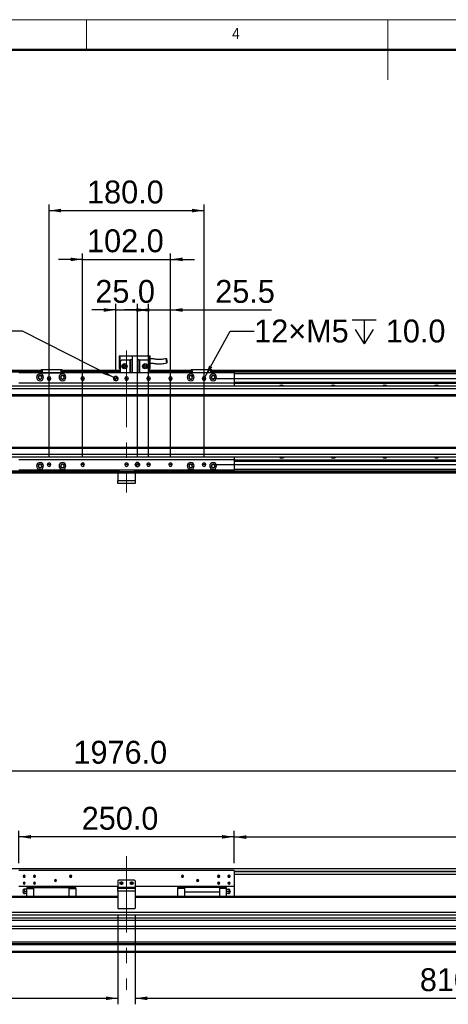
# Model space of a CAD drawing. Header units: millimetres. Extents: x 35 to 2905, y 35 to 2044.
# Tile 5 of 7: x 1042 to 1540, y 900 to 2044. Entities that reach past the tile are written whole.
import ezdxf

# ---------------------------------------------------------------- set-up
doc = ezdxf.new("R2010")
doc.units = ezdxf.units.MM
doc.header["$LTSCALE"] = 7
doc.linetypes.add('CENTERX2', pattern=[20.32, 12.7, -2.54, 2.54, -2.54])
doc.layers.add('DIMNS', color=7, linetype='Continuous')
doc.styles.add('SLDTEXTSTYLE1', font='Gothic.ttf', dxfattribs={"width": 0.913})
doc.styles.add('SLDTEXTSTYLE8', font='txt')
doc.dimstyles.new('SLDDIMSTYLE0', dxfattribs={"dimtxt": 26.6, "dimasz": 14, "dimexe": 0, "dimexo": 0.0625, "dimgap": 6.65, "dimtad": 2, "dimdec": 1, "dimrnd": 1e-09, "dimzin": 4, "dimdsep": 46, "dimtxsty": 'SLDTEXTSTYLE8', "dimsah": 1, "dimcen": 0.09, "dimadec": 0, "dimazin": 1, "dimtfac": 1, "dimtdec": 1, "dimtofl": 0, "dimtmove": 0, "dimatfit": 3, "dimfxl": 0, "dimfrac": 2, "dimtolj": 1, "dimtzin": 12, "dimarcsym": 0})
doc.dimstyles.new('SLDDIMSTYLE1', dxfattribs={"dimtxt": 26.6, "dimasz": 14, "dimexe": 0, "dimexo": 0.0625, "dimgap": 6.65, "dimtad": 2, "dimdec": 1, "dimrnd": 1e-09, "dimzin": 4, "dimdsep": 46, "dimtxsty": 'SLDTEXTSTYLE8', "dimsah": 1, "dimcen": 0.09, "dimadec": 0, "dimazin": 1, "dimtfac": 1, "dimtdec": 1, "dimtmove": 0, "dimatfit": 0, "dimfxl": 0, "dimfrac": 2, "dimtolj": 1, "dimtzin": 12, "dimarcsym": 0})
doc.dimstyles.new('SLDDIMSTYLE2', dxfattribs={"dimtxt": 26.6, "dimasz": 14, "dimexe": 0, "dimexo": 0.0625, "dimgap": 6.65, "dimtad": 2, "dimdec": 1, "dimrnd": 1e-09, "dimzin": 12, "dimdsep": 46, "dimtxsty": 'SLDTEXTSTYLE8', "dimsah": 1, "dimcen": 0.09, "dimadec": 0, "dimazin": 3, "dimtfac": 1, "dimtdec": 1, "dimtmove": 0, "dimatfit": 0, "dimfxl": 0, "dimfrac": 2, "dimtolj": 1, "dimtzin": 12, "dimarcsym": 0})
doc.dimstyles.new('SLDDIMSTYLE7', dxfattribs={"dimtxt": 26.6, "dimasz": 14, "dimexe": 0, "dimexo": 0.0625, "dimgap": 6.65, "dimtad": 0, "dimtih": 1, "dimtoh": 1, "dimdec": 1, "dimrnd": 1e-09, "dimzin": 4, "dimdsep": 46, "dimtxsty": 'SLDTEXTSTYLE8', "dimsah": 1, "dimcen": 0, "dimadec": 0, "dimazin": 1, "dimtfac": 1, "dimtdec": 1, "dimtofl": 0, "dimtmove": 0, "dimatfit": 3, "dimfxl": 0, "dimfrac": 2, "dimtolj": 1, "dimtzin": 12, "dimarcsym": 0})
doc.dimstyles.new('SLDDIMSTYLE8', dxfattribs={"dimtxt": 26.6, "dimasz": 14, "dimexe": 0, "dimexo": 0.0625, "dimgap": 6.65, "dimtad": 0, "dimtih": 1, "dimtoh": 1, "dimdec": 1, "dimrnd": 1e-09, "dimzin": 12, "dimdsep": 46, "dimtxsty": 'SLDTEXTSTYLE8', "dimsah": 1, "dimcen": 0, "dimadec": 0, "dimazin": 3, "dimtfac": 1, "dimtdec": 1, "dimtofl": 0, "dimtmove": 0, "dimatfit": 3, "dimfxl": 0, "dimfrac": 2, "dimtolj": 1, "dimtzin": 12, "dimarcsym": 0})

# ---------------------------------------------------------------- blocks, each defined once
blk = doc.blocks.new('_D')
at = {"layer": 'DIMNS'}
for p, q in [((178.6, 1036.6), (178.6, 1178.2)), ((178.6, 1171.2), (2154.6, 1171.2)), ((2154.6, 1036.6), (2154.6, 1178.2))]:
    blk.add_line(p, q, dxfattribs=at)
for points in [[(178.6, 1171.2), (192.6, 1169.1), (192.6, 1173.3)], [(2154.6, 1171.2), (2140.6, 1173.3), (2140.6, 1169.1)]]:
    blk.add_solid(points, dxfattribs=at)
at = {"layer": 'DIMNS', "insert": (1104.9, 1206.1), "char_height": 26.6, "attachment_point": 1, "style": 'SLDTEXTSTYLE8'}
blk.add_mtext('1976.0', dxfattribs=at)
blk = doc.blocks.new('_D_2')
at = {"layer": 'DIMNS'}
for p, q in [((1291.6, 1064.1), (1291.6, 1101.2)), ((2119.6, 1057.3), (2119.6, 1101.2)), ((2119.6, 1094.2), (1291.6, 1094.2))]:
    blk.add_line(p, q, dxfattribs=at)
for points in [[(1291.6, 1094.2), (1305.6, 1092.1), (1305.6, 1096.3)], [(2119.6, 1094.2), (2105.6, 1096.3), (2105.6, 1092.1)]]:
    blk.add_solid(points, dxfattribs=at)
at = {"layer": 'DIMNS', "char_height": 26.6, "attachment_point": 1, "style": 'SLDTEXTSTYLE8'}
for s, insert in [('828.0', (1592.5, 1129.1)), ('=T/2+18mm', (1677.3, 1129.1))]:
    blk.add_mtext(s, dxfattribs=dict(at, insert=insert))
blk = doc.blocks.new('_D_3')
at = {"layer": 'DIMNS'}
for p, q in [((1041.6, 1064.1), (1041.6, 1101.5)), ((1291.6, 1064.1), (1291.6, 1101.5)), ((1291.6, 1094.5), (1041.6, 1094.5))]:
    blk.add_line(p, q, dxfattribs=at)
for points in [[(1041.6, 1094.5), (1055.6, 1092.4), (1055.6, 1096.6)], [(1291.6, 1094.5), (1277.6, 1096.6), (1277.6, 1092.4)]]:
    blk.add_solid(points, dxfattribs=at)
at = {"layer": 'DIMNS', "insert": (1114.5, 1129.4), "char_height": 26.6, "attachment_point": 1, "style": 'SLDTEXTSTYLE8'}
blk.add_mtext('250.0', dxfattribs=at)
blk = doc.blocks.new('_D_4')
at = {"layer": 'DIMNS'}
for p, q in [((346.6, 995.8), (346.6, 899.9)), ((1156.6, 1002.8), (1156.6, 899.9)), ((346.6, 906.9), (1156.6, 906.9))]:
    blk.add_line(p, q, dxfattribs=at)
for points in [[(346.6, 906.9), (360.6, 904.8), (360.6, 909)], [(1156.6, 906.9), (1142.6, 909), (1142.6, 904.8)]]:
    blk.add_solid(points, dxfattribs=at)
at = {"layer": 'DIMNS', "insert": (732.4, 941.8), "char_height": 26.6, "attachment_point": 1, "style": 'SLDTEXTSTYLE8'}
blk.add_mtext('810.0', dxfattribs=at)
blk = doc.blocks.new('_D_5')
at = {"layer": 'DIMNS'}
for p, q in [((1176.6, 1002.8), (1176.6, 899.9)), ((1986.6, 995.8), (1986.6, 899.9)), ((1176.6, 906.9), (1986.6, 906.9))]:
    blk.add_line(p, q, dxfattribs=at)
for points in [[(1176.6, 906.9), (1190.6, 904.8), (1190.6, 909)], [(1986.6, 906.9), (1972.6, 909), (1972.6, 904.8)]]:
    blk.add_solid(points, dxfattribs=at)
at = {"layer": 'DIMNS', "insert": (1507.2, 941.8), "char_height": 26.6, "attachment_point": 1, "style": 'SLDTEXTSTYLE8'}
blk.add_mtext('810.0', dxfattribs=at)
blk = doc.blocks.new('_D_22')
at = {"layer": 'DIMNS'}
for p, q in [((2224.6, 1627), (2224.6, 1655)), ((1265.5, 1627), (2231.6, 1627)), ((2224.6, 1627), (2224.6, 1527)), ((1265.5, 1527), (2231.6, 1527)), ((2224.6, 1527), (2224.6, 1499))]:
    blk.add_line(p, q, dxfattribs=at)
for points in [[(2224.6, 1627), (2226.7, 1641), (2222.5, 1641)], [(2224.6, 1527), (2222.5, 1513), (2226.7, 1513)]]:
    blk.add_solid(points, dxfattribs=at)
at = {"layer": 'DIMNS', "insert": (2189.7, 1535.3), "char_height": 26.6, "attachment_point": 1, "rotation": 90, "style": 'SLDTEXTSTYLE8'}
blk.add_mtext('100.0', dxfattribs=at)
blk = doc.blocks.new('SW_SYMBOL_HOLE_DEPTH')
at = {"layer": 'DIMNS', "color": 0}
for p, q in [((0, 6125), (5600, 6125)), ((2800, 6125), (2800, 525)), ((700, 3885), (2800, 525)), ((4900, 3885), (2800, 525))]:
    blk.add_line(p, q, dxfattribs=at)
blk = doc.blocks.new('_D_23')
at = {"layer": 'DIMNS'}
for p, q in [((1045.8, 1682.2), (1017.8, 1682.2)), ((1151.9, 1628.1), (1045.8, 1682.2))]:
    blk.add_line(p, q, dxfattribs=at)
blk.add_solid([(1151.9, 1628.1), (1140.4, 1636.3), (1138.5, 1632.6)], dxfattribs=at)
at = {"layer": 'DIMNS', "xscale": 0.004985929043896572, "yscale": 0.004985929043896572, "zscale": 0.004985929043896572}
blk.add_blockref('SW_SYMBOL_HOLE_DEPTH', (932.5, 1664.5), dxfattribs=at)
at = {"layer": 'DIMNS', "char_height": 26.6, "attachment_point": 1, "style": 'SLDTEXTSTYLE8'}
for s, insert in [('2×', (757, 1695.5)), ('%%c', (800.6, 1695.2)), ('5.0', (841.7, 1695.5)), ('H7', (888, 1695.5)), ('7.0', (971.5, 1695.5))]:
    blk.add_mtext(s, dxfattribs=dict(at, insert=insert))
blk = doc.blocks.new('_D_24')
at = {"layer": 'DIMNS'}
for p, q in [((1257.6, 1628.8), (1286.8, 1682.2)), ((1286.8, 1682.2), (1314.8, 1682.2))]:
    blk.add_line(p, q, dxfattribs=at)
blk.add_solid([(1257.6, 1628.8), (1266.2, 1640.1), (1262.5, 1642.1)], dxfattribs=at)
at = {"layer": 'DIMNS', "xscale": 0.004985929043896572, "yscale": 0.004985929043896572, "zscale": 0.004985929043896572}
blk.add_blockref('SW_SYMBOL_HOLE_DEPTH', (1428.7, 1664.6), dxfattribs=at)
at = {"layer": 'DIMNS', "char_height": 26.6, "attachment_point": 1, "style": 'SLDTEXTSTYLE8'}
for s, insert in [('12×M5', (1314.8, 1695.6)), ('10.0', (1467.7, 1695.6))]:
    blk.add_mtext(s, dxfattribs=dict(at, insert=insert))
blk = doc.blocks.new('_D_25')
at = {"layer": 'DIMNS'}
for p, q in [((1154.1, 1706.7), (1126.1, 1706.7)), ((1154.1, 1635.9), (1154.1, 1713.7)), ((1154.1, 1706.7), (1179.1, 1706.7)), ((1179.1, 1535.9), (1179.1, 1713.7)), ((1179.1, 1706.7), (1207.1, 1706.7))]:
    blk.add_line(p, q, dxfattribs=at)
for points in [[(1154.1, 1706.7), (1140.1, 1708.8), (1140.1, 1704.6)], [(1179.1, 1706.7), (1193.1, 1704.6), (1193.1, 1708.8)]]:
    blk.add_solid(points, dxfattribs=at)
at = {"layer": 'DIMNS', "insert": (1130.3, 1741.6), "char_height": 26.6, "attachment_point": 1, "style": 'SLDTEXTSTYLE8'}
blk.add_mtext('25.0', dxfattribs=at)
blk = doc.blocks.new('_D_26')
at = {"layer": 'DIMNS'}
for p, q in [((1115.6, 1765.5), (1087.6, 1765.5)), ((1115.6, 1535.9), (1115.6, 1772.5)), ((1115.6, 1765.5), (1217.6, 1765.5)), ((1217.6, 1535.9), (1217.6, 1772.5)), ((1217.6, 1765.5), (1245.6, 1765.5))]:
    blk.add_line(p, q, dxfattribs=at)
for points in [[(1115.6, 1765.5), (1101.6, 1767.6), (1101.6, 1763.4)], [(1217.6, 1765.5), (1231.6, 1763.4), (1231.6, 1767.6)]]:
    blk.add_solid(points, dxfattribs=at)
at = {"layer": 'DIMNS', "insert": (1120.7, 1800.4), "char_height": 26.6, "attachment_point": 1, "style": 'SLDTEXTSTYLE8'}
blk.add_mtext('102.0', dxfattribs=at)
blk = doc.blocks.new('_D_27')
at = {"layer": 'DIMNS'}
for p, q in [((1076.6, 1535.9), (1076.6, 1829.2)), ((1076.6, 1822.2), (1256.6, 1822.2)), ((1256.6, 1535.9), (1256.6, 1829.2))]:
    blk.add_line(p, q, dxfattribs=at)
for points in [[(1076.6, 1822.2), (1090.6, 1820.1), (1090.6, 1824.3)], [(1256.6, 1822.2), (1242.6, 1824.3), (1242.6, 1820.1)]]:
    blk.add_solid(points, dxfattribs=at)
at = {"layer": 'DIMNS', "insert": (1120.7, 1857.1), "char_height": 26.6, "attachment_point": 1, "style": 'SLDTEXTSTYLE8'}
blk.add_mtext('180.0', dxfattribs=at)
blk = doc.blocks.new('_D_28')
at = {"layer": 'DIMNS'}
for p, q in [((1192.1, 1706.7), (1164.1, 1706.7)), ((1192.1, 1535.9), (1192.1, 1713.7)), ((1192.1, 1706.7), (1217.6, 1706.7)), ((1217.6, 1535.9), (1217.6, 1713.7)), ((1217.6, 1706.7), (1335.1, 1706.7))]:
    blk.add_line(p, q, dxfattribs=at)
for points in [[(1192.1, 1706.7), (1178.1, 1708.8), (1178.1, 1704.6)], [(1217.6, 1706.7), (1231.6, 1704.6), (1231.6, 1708.8)]]:
    blk.add_solid(points, dxfattribs=at)
at = {"layer": 'DIMNS', "insert": (1269.6, 1741.6), "char_height": 26.6, "attachment_point": 1, "style": 'SLDTEXTSTYLE8'}
blk.add_mtext('25.5', dxfattribs=at)
blk = doc.blocks.new('SW_DOWELSYMBOL_3')
at = {"linetype": 'Continuous', "lineweight": 18}
h = blk.add_hatch(color=0, dxfattribs=at)
edge = h.paths.add_edge_path(flags=0)
edge.add_arc((0, 0), 2.5, 180, 270)
edge.add_line((0, -2.5), (0, 0))
edge.add_line((0, 0), (-2.5, 0))
h = blk.add_hatch(color=0, dxfattribs=at)
edge = h.paths.add_edge_path(flags=0)
edge.add_arc((0, 0), 2.5, 0, 90)
edge.add_line((0, 2.5), (0, 0))
edge.add_line((0, 0), (2.5, 0))
at = {"layer": 'DIMNS', "color": 0}
blk.add_circle((0, 0), 2.5, dxfattribs=at)
blk = doc.blocks.new('SW_DOWELSYMBOL_4')
at = {"linetype": 'Continuous', "lineweight": 18}
h = blk.add_hatch(color=0, dxfattribs=at)
edge = h.paths.add_edge_path(flags=0)
edge.add_arc((0, 0), 2.5, 180, 270)
edge.add_line((0, -2.5), (0, 0))
edge.add_line((0, 0), (-2.5, 0))
h = blk.add_hatch(color=0, dxfattribs=at)
edge = h.paths.add_edge_path(flags=0)
edge.add_arc((0, 0), 2.5, 0, 90)
edge.add_line((0, 2.5), (0, 0))
edge.add_line((0, 0), (2.5, 0))
at = {"layer": 'DIMNS', "color": 0}
blk.add_circle((0, 0), 2.5, dxfattribs=at)

msp = doc.modelspace()

# ---------------------------------------------------------------- linework, layer by layer
at = {"color": 7, "linetype": 'Continuous', "lineweight": 18}
for p, q in [((2905, 2044), (35, 2044)), ((1120, 2009), (1120, 2044)), ((1470, 2044), (1470, 1974)), ((70, 2009), (2870, 2009))]:
    msp.add_line(p, q, dxfattribs=at)
at = {"color": 7, "linetype": 'Continuous', "lineweight": 50}
msp.add_line((2870, 2009), (70, 2009), dxfattribs=at)
at = {"color": 7, "linetype": 'Continuous', "lineweight": 25}
for p, q in [((1158.13, 1653.28), (1159.13, 1653.28)), ((1158.13, 1653.28), (1158.13, 1638.88)), ((1159.13, 1646.88), (1159.13, 1653.28)), ((1159.13, 1653.28), (1173.13, 1653.28)), ((1161.13, 1648.88), (1159.13, 1646.88)), ((1161.13, 1648.88), (1170.63, 1648.88)), ((1170.63, 1633.48), (1170.63, 1648.88)), ((1170.63, 1648.88), (1171.13, 1648.88)), ((1171.13, 1648.88), (1171.13, 1633.48)), ((1173.13, 1648.88), (1171.13, 1648.88)), ((1173.13, 1653.48), (1173.13, 1633.48)), ((1173.13, 1653.48), (1179.13, 1653.48)), ((1179.13, 1633.48), (1179.13, 1653.48)), ((1179.13, 1653.28), (1193.13, 1653.28)), ((1181.13, 1648.88), (1179.13, 1648.88)), ((1181.13, 1633.48), (1181.13, 1648.88)), ((1181.13, 1648.88), (1181.63, 1648.88)), ((1181.63, 1648.88), (1191.13, 1648.88)), ((1181.63, 1648.88), (1181.63, 1633.48)), ((1193.13, 1646.88), (1191.13, 1648.88)), ((1193.13, 1653.28), (1194.13, 1653.28)), ((1193.13, 1653.28), (1193.13, 1646.88)), ((1194.13, 1638.88), (1194.13, 1653.28)), ((190.63, 1636.48), (1067.63, 1636.48)), ((316.13, 1636.78), (1067.63, 1636.78)), ((316.13, 1636.58), (1067.63, 1636.58)), ((1067.63, 1637.19), (1067.93, 1637.49)), ((1067.63, 1633.49), (1067.63, 1637.19)), ((1068.63, 1637.19), (1067.63, 1637.19)), ((1067.93, 1637.49), (1068.75, 1637.49)), ((1068.63, 1637.19), (1068.75, 1637.49)), ((1068.63, 1637.19), (1068.63, 1633.49)), ((1090.63, 1637.19), (1068.63, 1637.19)), ((1068.75, 1637.49), (1090.51, 1637.49)), ((1090.63, 1637.19), (1090.51, 1637.49)), ((1090.51, 1637.49), (1091.33, 1637.49)), ((1090.63, 1633.49), (1090.63, 1637.19)), ((1091.63, 1637.19), (1090.63, 1637.19)), ((1091.33, 1637.49), (1091.63, 1637.19)), ((1091.63, 1637.19), (1091.63, 1633.49)), ((1091.63, 1636.78), (1159.13, 1636.78)), ((1091.63, 1636.58), (1159.13, 1636.58)), ((1091.63, 1636.48), (1159.13, 1636.48)), ((1158.13, 1638.88), (1159.13, 1638.88)), ((1159.13, 1646.88), (1159.13, 1633.48)), ((1193.13, 1646.88), (1193.13, 1633.48)), ((1193.13, 1638.88), (1194.13, 1638.88)), ((1193.13, 1636.78), (1241.63, 1636.78)), ((1193.13, 1636.58), (1241.63, 1636.58)), ((1193.13, 1636.48), (1241.63, 1636.48)), ((1241.63, 1637.18), (1241.93, 1637.48)), ((1241.63, 1633.48), (1241.63, 1637.18)), ((1242.63, 1637.18), (1241.63, 1637.18)), ((1241.93, 1637.48), (1242.75, 1637.48)), ((1242.63, 1637.18), (1242.75, 1637.48)), ((1242.63, 1637.18), (1242.63, 1633.48)), ((1264.63, 1637.18), (1242.63, 1637.18)), ((1242.75, 1637.48), (1264.51, 1637.48)), ((1264.51, 1637.48), (1265.33, 1637.48)), ((1264.63, 1637.18), (1264.51, 1637.48)), ((1264.63, 1633.48), (1264.63, 1637.18)), ((1265.63, 1637.18), (1264.63, 1637.18)), ((1265.33, 1637.48), (1265.63, 1637.18)), ((1265.63, 1637.18), (1265.63, 1633.48)), ((1265.63, 1636.78), (2036.13, 1636.78)), ((1265.63, 1636.58), (2036.13, 1636.58)), ((1265.63, 1636.48), (2142.63, 1636.48)), ((1067.63, 1634.49), (190.63, 1634.49)), ((1291.63, 1633.48), (1041.63, 1633.48)), ((1068.63, 1633.49), (1067.63, 1633.49)), ((1067.63, 1633.49), (1067.63, 1633.48)), ((1068.63, 1633.49), (1090.63, 1633.49)), ((1076.63, 1626.98), (1074.53, 1626.98)), ((1076.63, 1626.98), (1078.73, 1626.98)), ((1091.63, 1633.49), (1090.63, 1633.49)), ((1159.13, 1634.49), (1091.63, 1634.49)), ((1091.63, 1633.49), (1091.63, 1633.48)), ((1115.63, 1626.98), (1113.53, 1626.98)), ((1115.63, 1626.98), (1117.73, 1626.98)), ((1154.13, 1626.98), (1151.63, 1626.98)), ((1154.13, 1626.98), (1156.63, 1626.98)), ((1166.63, 1626.98), (1164.53, 1626.98)), ((1166.63, 1626.98), (1168.73, 1626.98)), ((1192.13, 1626.98), (1190.03, 1626.98)), ((1192.13, 1626.98), (1194.23, 1626.98)), ((1241.63, 1634.49), (1193.13, 1634.49)), ((1217.63, 1626.98), (1215.53, 1626.98)), ((1217.63, 1626.98), (1219.73, 1626.98)), ((1256.63, 1626.98), (1254.53, 1626.98)), ((1256.63, 1626.98), (1258.73, 1626.98)), ((2142.63, 1634.49), (1265.63, 1634.49)), ((1291.63, 1633.48), (1291.63, 1621.48)), ((2122.13, 1617.98), (211.63, 1617.98)), ((2122.63, 1614.98), (211.63, 1614.98)), ((1291.63, 1621.48), (1041.63, 1621.48)), ((1291.63, 1622.99), (2136.63, 1622.99)), ((1291.63, 1622.7), (2136.63, 1622.7)), ((1291.63, 1621.8), (2136.63, 1621.8)), ((1291.63, 1621.5), (2136.63, 1621.5)), ((1291.63, 1621.48), (1291.63, 1617.98)), ((2122.63, 1607.98), (211.63, 1607.98)), ((211.63, 1606.98), (2122.63, 1606.98)), ((2122.63, 1546.98), (211.63, 1546.98)), ((211.63, 1545.98), (2122.63, 1545.98)), ((211.63, 1538.98), (2122.63, 1538.98)), ((211.63, 1535.98), (2122.13, 1535.98)), ((1291.63, 1535.98), (1291.63, 1532.48)), ((1291.63, 1532.48), (1041.63, 1532.48)), ((1076.63, 1526.98), (1074.53, 1526.98)), ((1076.63, 1526.98), (1078.73, 1526.98)), ((1115.63, 1526.98), (1113.53, 1526.98)), ((1115.63, 1526.98), (1117.73, 1526.98)), ((1166.63, 1526.98), (1164.53, 1526.98)), ((1166.63, 1526.98), (1168.73, 1526.98)), ((1179.13, 1526.98), (1176.63, 1526.98)), ((1179.13, 1526.98), (1181.63, 1526.98)), ((1192.13, 1526.98), (1190.03, 1526.98)), ((1192.13, 1526.98), (1194.23, 1526.98)), ((1217.63, 1526.98), (1215.53, 1526.98)), ((1217.63, 1526.98), (1219.73, 1526.98)), ((1256.63, 1526.98), (1254.53, 1526.98)), ((1256.63, 1526.98), (1258.73, 1526.98)), ((1291.63, 1532.48), (1291.63, 1520.48)), ((1291.63, 1532.46), (2136.63, 1532.46)), ((1291.63, 1532.17), (2136.63, 1532.17)), ((1291.63, 1531.27), (2136.63, 1531.27)), ((1291.63, 1530.98), (2136.63, 1530.98)), ((1156.63, 1519.48), (190.63, 1519.48)), ((1156.63, 1516.98), (190.63, 1516.98)), ((1291.63, 1520.48), (1041.63, 1520.48)), ((1156.63, 1518.48), (1156.63, 1520.48)), ((1157.63, 1518.48), (1156.63, 1518.48)), ((1156.63, 1516.98), (1156.63, 1518.48)), ((1176.63, 1516.98), (1156.63, 1516.98)), ((1156.63, 1516.98), (1156.63, 1508.48)), ((1157.63, 1520.48), (1157.63, 1518.48)), ((1175.63, 1518.48), (1157.63, 1518.48)), ((1175.63, 1518.48), (1175.63, 1520.48)), ((1176.63, 1518.48), (1175.63, 1518.48)), ((1176.63, 1520.48), (1176.63, 1518.48)), ((2142.63, 1519.48), (1176.63, 1519.48)), ((1176.63, 1518.48), (1176.63, 1516.98)), ((1176.63, 1516.98), (1176.63, 1508.48)), ((2142.63, 1516.98), (1176.63, 1516.98)), ((1156.63, 1508.48), (1176.63, 1508.48)), ((1156.63, 1504.98), (1156.63, 1508.48)), ((1176.63, 1504.98), (1156.63, 1504.98)), ((1176.63, 1508.48), (1176.63, 1504.98)), ((211.63, 1057.55), (2122.63, 1057.55)), ((1291.63, 1055.2), (1041.63, 1055.2)), ((1291.63, 1055.2), (1291.63, 1036.7)), ((1047.63, 1048.7), (1046.38, 1048.7)), ((1047.63, 1048.7), (1048.88, 1048.7)), ((1059.63, 1048.7), (1058.38, 1048.7)), ((1059.63, 1048.7), (1060.88, 1048.7)), ((1084.13, 1043.7), (1082.88, 1043.7)), ((1084.13, 1043.7), (1085.38, 1043.7)), ((1101.63, 1048.7), (1100.38, 1048.7)), ((1101.63, 1048.7), (1102.88, 1048.7)), ((1157.63, 1044.2), (1156.63, 1043.2)), ((1156.63, 1043.2), (1156.63, 1036.2)), ((1175.63, 1044.2), (1157.63, 1044.2)), ((1176.63, 1043.2), (1175.63, 1044.2)), ((1176.63, 1043.2), (1176.63, 1036.2)), ((1231.63, 1048.7), (1230.38, 1048.7)), ((1231.63, 1048.7), (1232.88, 1048.7)), ((1249.13, 1043.7), (1247.88, 1043.7)), ((1249.13, 1043.7), (1250.38, 1043.7)), ((1273.63, 1048.7), (1272.38, 1048.7)), ((1273.63, 1048.7), (1274.88, 1048.7)), ((1285.63, 1048.7), (1284.38, 1048.7)), ((1285.63, 1048.7), (1286.88, 1048.7)), ((1291.63, 1051.05), (2122.63, 1051.05)), ((1156.63, 1036.7), (1041.63, 1036.7)), ((1047.63, 1040.7), (1046.38, 1040.7)), ((1047.63, 1040.7), (1048.88, 1040.7)), ((1050.63, 1033.7), (1048.31, 1033.7)), ((1048.31, 1031.2), (1050.63, 1031.2)), ((1058.88, 1035.6), (1050.63, 1035.6)), ((1050.63, 1035.6), (1050.63, 1034.65)), ((1050.63, 1034.65), (1058.88, 1034.65)), ((1050.63, 1025.2), (1050.63, 1034.65)), ((1059.63, 1040.7), (1058.38, 1040.7)), ((1058.88, 1035.7), (1058.88, 1036.7)), ((1058.88, 1035.7), (1099.38, 1035.7)), ((1058.88, 1025.2), (1058.88, 1035.7)), ((1059.63, 1040.7), (1060.88, 1040.7)), ((1099.38, 1035.7), (1099.38, 1036.7)), ((1099.38, 1035.7), (1099.38, 1025.2)), ((1107.63, 1035.6), (1099.38, 1035.6)), ((1099.38, 1034.65), (1107.63, 1034.65)), ((1107.63, 1034.65), (1107.63, 1035.6)), ((1107.63, 1034.65), (1107.63, 1025.2)), ((1156.63, 1036.2), (1176.63, 1036.2)), ((1156.63, 1034.7), (1156.63, 1036.2)), ((1156.63, 1034.7), (1176.63, 1034.7)), ((1156.63, 1031.2), (1156.63, 1034.7)), ((1156.63, 1031.2), (1156.63, 1011.7)), ((1176.63, 1031.2), (1156.63, 1031.2)), ((1160.63, 1040.7), (1159.38, 1040.7)), ((1160.63, 1040.7), (1161.88, 1040.7)), ((1172.63, 1040.7), (1171.38, 1040.7)), ((1172.63, 1040.7), (1173.88, 1040.7)), ((1291.63, 1036.7), (1176.63, 1036.7)), ((1176.63, 1036.2), (1176.63, 1034.7)), ((1176.63, 1034.7), (1176.63, 1031.2)), ((1176.63, 1031.2), (1176.63, 1011.7)), ((1233.88, 1035.6), (1225.63, 1035.6)), ((1225.63, 1035.6), (1225.63, 1034.65)), ((1233.88, 1034.65), (1225.63, 1034.65)), ((1225.63, 1034.65), (1225.63, 1025.2)), ((1233.88, 1036.7), (1233.88, 1035.7)), ((1274.38, 1035.7), (1233.88, 1035.7)), ((1233.88, 1035.7), (1233.88, 1030.7)), ((1233.88, 1030.7), (1274.38, 1030.7)), ((1233.88, 1030.7), (1233.88, 1030.4)), ((1274.38, 1030.4), (1233.88, 1030.4)), ((1233.88, 1030.4), (1233.88, 1025.2)), ((1273.63, 1040.7), (1272.38, 1040.7)), ((1273.63, 1040.7), (1274.88, 1040.7)), ((1274.38, 1035.7), (1274.38, 1036.7)), ((1274.38, 1035.7), (1274.38, 1030.7)), ((1282.63, 1035.6), (1274.38, 1035.6)), ((1282.63, 1034.65), (1274.38, 1034.65)), ((1274.38, 1030.4), (1274.38, 1030.7)), ((1274.38, 1030.4), (1274.38, 1025.2)), ((1282.63, 1034.65), (1282.63, 1035.6)), ((1282.63, 1025.2), (1282.63, 1034.65)), ((1282.63, 1033.7), (1284.95, 1033.7)), ((1282.63, 1031.2), (1284.95, 1031.2)), ((1285.63, 1040.7), (1284.38, 1040.7)), ((1285.63, 1040.7), (1286.88, 1040.7)), ((1291.63, 1036.7), (1291.63, 1025.2)), ((1156.63, 1025.2), (190.63, 1025.2)), ((1050.63, 1028.7), (1048.31, 1028.7)), ((2142.63, 1025.2), (1176.63, 1025.2)), ((1284.95, 1028.7), (1282.63, 1028.7)), ((1156.63, 1011.7), (1157.63, 1010.7)), ((1175.63, 1010.7), (1157.63, 1010.7)), ((1175.63, 1010.7), (1176.63, 1011.7)), ((2142.63, 999.83), (190.63, 999.83)), ((2142.63, 997.23), (190.63, 997.23)), ((1939.13, 1006.75), (394.13, 1006.75)), ((1939.13, 1003.35), (394.13, 1003.35)), ((2142.63, 990.3), (190.63, 990.3)), ((2142.63, 987.71), (190.63, 987.71)), ((2142.63, 972.2), (190.63, 972.2)), ((2142.63, 970.2), (190.63, 970.2)), ((2142.63, 969.2), (190.63, 969.2)), ((2142.63, 961.2), (190.63, 961.2)), ((2142.63, 960.2), (190.63, 960.2))]:
    msp.add_line(p, q, dxfattribs=at)
at = {"color": 8, "linetype": 'Continuous', "lineweight": 25}
for p, q in [((1067.63, 1635.98), (190.63, 1635.98)), ((1159.13, 1635.98), (1091.63, 1635.98)), ((1241.63, 1635.98), (1193.13, 1635.98)), ((2142.63, 1635.98), (1265.63, 1635.98)), ((2100.99, 1632.49), (1291.63, 1632.49)), ((1156.63, 1517.98), (190.63, 1517.98)), ((2142.63, 1517.98), (1176.63, 1517.98)), ((2142.63, 1521.48), (1291.63, 1521.48)), ((1291.63, 1054.55), (2122.63, 1054.55)), ((1291.63, 1054.05), (2122.63, 1054.05)), ((1156.63, 1024.2), (190.63, 1024.2)), ((2142.63, 1024.2), (1176.63, 1024.2))]:
    msp.add_line(p, q, dxfattribs=at)
at = {"color": 7, "linetype": 'Continuous', "lineweight": 25}
for centre, radius in [((1164.13, 1641.38), 3), ((1164.13, 1641.38), 1.7), ((1164.13, 1641.38), 1.6), ((1188.13, 1641.38), 3), ((1188.13, 1641.38), 1.7), ((1188.13, 1641.38), 1.6), ((1160.63, 1040.7), 1.7), ((1172.63, 1040.7), 1.7)]:
    msp.add_circle(centre, radius, dxfattribs=at)
for centre, radius, start, end in [((1066.13, 1628.49), 4, 0, 180), ((1066.13, 1628.49), 4, 180, 0), ((1066.13, 1628.49), 2.25, 0, 180), ((1066.13, 1628.49), 2.25, 180, 0), ((1066.13, 1628.49), 2, 90, 270), ((1066.13, 1628.49), 2, 270, 90), ((1076.63, 1626.98), 2.1, 0, 180), ((1076.63, 1626.98), 2.1, 180, 0), ((1092.13, 1628.49), 4, 0, 180), ((1092.13, 1628.49), 4, 180, 0), ((1092.13, 1628.49), 2.25, 0, 180), ((1092.13, 1628.49), 2.25, 180, 0), ((1092.13, 1628.49), 2, 90, 270), ((1092.13, 1628.49), 2, 270, 90), ((1115.63, 1626.98), 2.1, 0, 180), ((1115.63, 1626.98), 2.1, 180, 0), ((1154.13, 1626.98), 2.5, 0, 180), ((1154.13, 1626.98), 2.5, 180, 0), ((1166.63, 1626.98), 2.1, 0, 180), ((1166.63, 1626.98), 2.1, 180, 0), ((1192.13, 1626.98), 2.1, 0, 180), ((1192.13, 1626.98), 2.1, 180, 0), ((1217.63, 1626.98), 2.1, 0, 180), ((1217.63, 1626.98), 2.1, 180, 0), ((1241.13, 1628.49), 4, 0, 180), ((1241.13, 1628.49), 4, 180, 0), ((1241.13, 1628.49), 2.25, 0, 180), ((1241.13, 1628.49), 2.25, 180, 0), ((1241.13, 1628.49), 2, 90, 270), ((1241.13, 1628.49), 2, 270, 90), ((1256.63, 1626.98), 2.1, 0, 180), ((1256.63, 1626.98), 2.1, 180, 0), ((1267.13, 1628.49), 4, 0, 180), ((1267.13, 1628.49), 4, 180, 0), ((1267.13, 1628.49), 2.25, 0, 180), ((1267.13, 1628.49), 2.25, 180, 0), ((1267.13, 1628.49), 2, 90, 270), ((1267.13, 1628.49), 2, 270, 90), ((1346.63, 1615.49), 3.75, 41.71072, 138.28928), ((1406.63, 1615.49), 3.75, 41.71072, 138.28928), ((1466.63, 1615.49), 3.75, 41.71072, 138.28928), ((1526.63, 1615.49), 3.75, 41.71072, 138.28928), ((1346.63, 1538.48), 3.75, 221.71072, 318.28928), ((1406.63, 1538.48), 3.75, 221.71072, 318.28928), ((1466.63, 1538.48), 3.75, 221.71072, 318.28928), ((1526.63, 1538.48), 3.75, 221.71072, 318.28928), ((1066.13, 1525.48), 4, 0, 180), ((1066.13, 1525.48), 4, 180, 0), ((1066.13, 1525.48), 2.25, 0, 180), ((1066.13, 1525.48), 2.25, 180, 0), ((1066.13, 1525.48), 2, 90, 270), ((1066.13, 1525.48), 2, 270, 90), ((1076.63, 1526.98), 2.1, 0, 180), ((1076.63, 1526.98), 2.1, 180, 0), ((1092.13, 1525.48), 4, 0, 180), ((1092.13, 1525.48), 4, 180, 0), ((1092.13, 1525.48), 2.25, 0, 180), ((1092.13, 1525.48), 2.25, 180, 0), ((1092.13, 1525.48), 2, 90, 270), ((1092.13, 1525.48), 2, 270, 90), ((1115.63, 1526.98), 2.1, 0, 180), ((1115.63, 1526.98), 2.1, 180, 0), ((1166.63, 1526.98), 2.1, 0, 180), ((1166.63, 1526.98), 2.1, 180, 0), ((1179.13, 1526.98), 2.5, 0, 180), ((1179.13, 1526.98), 2.5, 180, 0), ((1192.13, 1526.98), 2.1, 0, 180), ((1192.13, 1526.98), 2.1, 180, 0), ((1217.63, 1526.98), 2.1, 0, 180), ((1217.63, 1526.98), 2.1, 180, 0), ((1241.13, 1525.48), 4, 0, 180), ((1241.13, 1525.48), 4, 180, 0), ((1241.13, 1525.48), 2.25, 0, 180), ((1241.13, 1525.48), 2.25, 180, 0), ((1241.13, 1525.48), 2, 90, 270), ((1241.13, 1525.48), 2, 270, 90), ((1256.63, 1526.98), 2.1, 0, 180), ((1256.63, 1526.98), 2.1, 180, 0), ((1267.13, 1525.48), 4, 0, 180), ((1267.13, 1525.48), 4, 180, 0), ((1267.13, 1525.48), 2.25, 0, 180), ((1267.13, 1525.48), 2.25, 180, 0), ((1267.13, 1525.48), 2, 90, 270), ((1267.13, 1525.48), 2, 270, 90), ((1047.63, 1048.7), 1.25, 0, 180), ((1047.63, 1048.7), 1.25, 180, 0), ((1047.63, 1040.7), 1.25, 0, 180), ((1059.63, 1048.7), 1.25, 0, 180), ((1059.63, 1048.7), 1.25, 180, 0), ((1059.63, 1040.7), 1.25, 0, 180), ((1084.13, 1043.7), 1.25, 0, 180), ((1084.13, 1043.7), 1.25, 180, 0), ((1101.63, 1048.7), 1.25, 0, 180), ((1101.63, 1048.7), 1.25, 180, 0), ((1160.63, 1040.7), 1.25, 0, 180), ((1172.63, 1040.7), 1.25, 0, 180), ((1231.63, 1048.7), 1.25, 0, 180), ((1231.63, 1048.7), 1.25, 180, 0), ((1249.13, 1043.7), 1.25, 0, 180), ((1249.13, 1043.7), 1.25, 180, 0), ((1273.63, 1048.7), 1.25, 0, 180), ((1273.63, 1048.7), 1.25, 180, 0), ((1273.63, 1040.7), 1.25, 0, 180), ((1285.63, 1048.7), 1.25, 0, 180), ((1285.63, 1048.7), 1.25, 180, 0), ((1285.63, 1040.7), 1.25, 0, 180), ((1046.23, 1031.2), 0.25, 111.37089, 270), ((1049.13, 1031.2), 3, 123.52372, 170.18362), ((1049.13, 1031.2), 3, 189.86644, 236.41825), ((1047.63, 1040.7), 1.25, 180, 0), ((1059.63, 1040.7), 1.25, 180, 0), ((1160.63, 1040.7), 1.25, 180, 0), ((1172.63, 1040.7), 1.25, 180, 0), ((1273.63, 1040.7), 1.25, 180, 0), ((1285.63, 1040.7), 1.25, 180, 0), ((1284.13, 1031.2), 3, 9.9092, 56.43308), ((1284.13, 1031.2), 3, 303.54248, 350.11805), ((1287.03, 1031.2), 0.25, 270, 68.68077)]:
    msp.add_arc(centre, radius, start, end, dxfattribs=at)
for points, knots in [([(1212.87, 1650.04), (1211.83, 1649.87), (1210.01, 1649.58), (1207.63, 1649.21), (1205.82, 1649.07), (1204.23, 1649.04), (1202.46, 1649.12), (1200.61, 1649.34), (1198.71, 1649.63), (1197.19, 1649.85), (1195.77, 1649.98), (1194.83, 1650.04), (1194.27, 1650.01), (1194.13, 1650.01)], [0, 0, 0, 0, 0.1728187, 0.3012065, 0.3945075, 0.4621964, 0.5503013, 0.6704384, 0.754268, 0.853133, 0.9124959, 0.977885, 1, 1, 1, 1]), ([(1212.49, 1648.87), (1212.52, 1649.12), (1212.57, 1649.62), (1212.75, 1650.03), (1212.97, 1650.07), (1213.2, 1649.79), (1213.42, 1649.28), (1213.61, 1648.58), (1213.75, 1647.78), (1213.82, 1646.94), (1213.83, 1646.16), (1213.75, 1645.54), (1213.61, 1645.15), (1213.41, 1645.06), (1213.21, 1645.16), (1213.02, 1645.51), (1212.85, 1646.04), (1212.7, 1646.77), (1212.59, 1647.52), (1212.52, 1648.06), (1212.49, 1648.32), (1212.48, 1648.41), (1212.48, 1648.43), (1212.48, 1648.5), (1212.48, 1648.66), (1212.49, 1648.79), (1212.49, 1648.87)], [0, 0, 0, 0, 0.0648176, 0.1297793, 0.189732, 0.2426191, 0.2944133, 0.3462435, 0.3987244, 0.4521998, 0.5066016, 0.5614526, 0.616052, 0.6697726, 0.727069, 0.7653775, 0.8036915, 0.8589096, 0.9142292, 0.9495547, 0.9640012, 0.9648512, 0.9657591, 0.9687105, 0.9805281, 1, 1, 1, 1]), ([(1163.92, 1640.25), (1163.79, 1640.28), (1163.53, 1640.32), (1163.19, 1640.54), (1162.93, 1640.86), (1162.78, 1641.26), (1162.77, 1641.71), (1162.91, 1642.15), (1163.16, 1642.52), (1163.41, 1642.68), (1163.52, 1642.76)], [0, 0, 0, 0, 0.11535172, 0.23125344, 0.35178209, 0.47701004, 0.60652213, 0.74024378, 0.87835837, 1, 1, 1, 1]), ([(1164.13, 1640.23), (1164.13, 1640.23), (1164.25, 1640.24), (1164.49, 1640.27), (1164.81, 1640.43), (1165.06, 1640.68), (1165.23, 1640.99), (1165.3, 1641.34), (1165.26, 1641.69), (1165.11, 1642.02), (1164.88, 1642.28), (1164.58, 1642.46), (1164.23, 1642.55), (1163.88, 1642.53), (1163.55, 1642.4), (1163.27, 1642.18), (1163.07, 1641.88), (1162.97, 1641.54), (1162.98, 1641.19), (1163.09, 1640.85), (1163.3, 1640.57), (1163.58, 1640.35), (1163.81, 1640.29), (1163.92, 1640.25)], [0, 0, 0, 0, 0.0017194, 0.0516365, 0.1015518, 0.1514605, 0.2013764, 0.2512938, 0.3012085, 0.3511205, 0.4010319, 0.4509498, 0.5008635, 0.5507756, 0.6006877, 0.6506017, 0.7005183, 0.7504334, 0.800345, 0.8502588, 0.9001742, 0.9500901, 1, 1, 1, 1]), ([(1164.74, 1642.76), (1164.87, 1642.67), (1165.14, 1642.48), (1165.4, 1642.06), (1165.51, 1641.58), (1165.44, 1641.11), (1165.23, 1640.71), (1164.91, 1640.42), (1164.59, 1640.28), (1164.4, 1640.26), (1164.34, 1640.25)], [0, 0, 0, 0, 0.140799, 0.2880652, 0.4304361, 0.5679425, 0.7005945, 0.8284725, 0.9515828, 1, 1, 1, 1]), ([(1188, 1640.25), (1187.95, 1640.25), (1187.75, 1640.26), (1187.43, 1640.37), (1187.08, 1640.64), (1186.85, 1641.03), (1186.76, 1641.49), (1186.83, 1641.97), (1187.07, 1642.41), (1187.34, 1642.65), (1187.51, 1642.75), (1187.52, 1642.76)], [0, 0, 0, 0, 0.0488477, 0.1680251, 0.2919233, 0.4205493, 0.5539619, 0.6921676, 0.8349365, 0.9819186, 1, 1, 1, 1]), ([(1187.92, 1640.25), (1187.79, 1640.29), (1187.54, 1640.37), (1187.27, 1640.6), (1187.1, 1640.85), (1187, 1641.12), (1186.98, 1641.33), (1186.98, 1641.46), (1186.98, 1641.49), (1186.99, 1641.49), (1186.99, 1641.49), (1186.99, 1641.49), (1186.99, 1641.49), (1186.99, 1641.49)], [0, 0, 0, 0, 0.236928, 0.4417094, 0.614234, 0.7545045, 0.9380785, 0.9829649, 0.9897875, 0.995206, 0.9975495, 0.9997672, 1, 1, 1, 1]), ([(1188.34, 1640.25), (1188.48, 1640.28), (1188.76, 1640.33), (1189.11, 1640.58), (1189.36, 1640.93), (1189.49, 1641.34), (1189.48, 1641.77), (1189.34, 1642.17), (1189.09, 1642.52), (1188.86, 1642.68), (1188.74, 1642.76)], [0, 0, 0, 0, 0.1248138, 0.2498463, 0.3748683, 0.4998628, 0.6248463, 0.7498351, 0.8748376, 1, 1, 1, 1]), ([(1194.13, 1645), (1194.5, 1645.01), (1195.39, 1645.05), (1196.76, 1644.87), (1198.17, 1644.67), (1199.45, 1644.48), (1200.55, 1644.33), (1201.5, 1644.23), (1202.75, 1644.12), (1204.58, 1644.04), (1207.18, 1644.14), (1210.18, 1644.56), (1212.32, 1644.91), (1213.44, 1645.09)], [0, 0, 0, 0, 0.0561718, 0.1350521, 0.2093722, 0.2758318, 0.3326405, 0.3788414, 0.4216817, 0.5224881, 0.6560424, 0.8185901, 1, 1, 1, 1]), ([(1046.14, 1031.44), (1046.14, 1031.43), (1046.14, 1031.43), (1046.14, 1031.37), (1046.14, 1031.29), (1046.14, 1031.2), (1046.14, 1031.11), (1046.14, 1031.03), (1046.14, 1030.98), (1046.14, 1030.97), (1046.14, 1030.97)], [0, 0, 0, 0, 0.1253665, 0.2500122, 0.3748841, 0.4997421, 0.6243926, 0.7497239, 0.8748317, 1, 1, 1, 1]), ([(1048.31, 1033.7), (1048.19, 1033.7), (1047.95, 1033.7), (1047.68, 1033.7), (1047.51, 1033.7), (1047.48, 1033.7), (1047.47, 1033.7)], [0, 0, 0, 0, 0.2502174, 0.5009156, 0.7517256, 1, 1, 1, 1]), ([(1048.31, 1031.2), (1048.19, 1031.27), (1047.95, 1031.42), (1047.68, 1031.72), (1047.51, 1032.07), (1047.45, 1032.45), (1047.51, 1032.83), (1047.68, 1033.18), (1047.95, 1033.49), (1048.19, 1033.63), (1048.31, 1033.7)], [0, 0, 0, 0, 0.1248116, 0.249862, 0.3749679, 0.4999434, 0.6246705, 0.7496006, 0.8746984, 1, 1, 1, 1]), ([(1048.31, 1028.7), (1048.19, 1028.77), (1047.95, 1028.92), (1047.68, 1029.22), (1047.51, 1029.57), (1047.45, 1029.95), (1047.51, 1030.33), (1047.68, 1030.68), (1047.95, 1030.99), (1048.19, 1031.13), (1048.31, 1031.2)], [0, 0, 0, 0, 0.12481149, 0.24986181, 0.3749676, 0.49994392, 0.62467062, 0.74960098, 0.8746979, 1, 1, 1, 1]), ([(1284.95, 1033.7), (1285.07, 1033.63), (1285.31, 1033.49), (1285.58, 1033.18), (1285.75, 1032.83), (1285.81, 1032.45), (1285.75, 1032.07), (1285.58, 1031.72), (1285.31, 1031.42), (1285.07, 1031.27), (1284.95, 1031.2)], [0, 0, 0, 0, 0.1248172, 0.2498664, 0.3749678, 0.4999441, 0.6246691, 0.7495989, 0.8746999, 1, 1, 1, 1]), ([(1285.79, 1033.7), (1285.79, 1033.7), (1285.81, 1033.7), (1285.74, 1033.7), (1285.58, 1033.7), (1285.31, 1033.7), (1285.07, 1033.7), (1284.95, 1033.7)], [0, 0, 0, 0, 0.0020871, 0.2509903, 0.5002983, 0.7499519, 1, 1, 1, 1]), ([(1284.95, 1031.2), (1285.07, 1031.13), (1285.31, 1030.99), (1285.58, 1030.68), (1285.75, 1030.33), (1285.81, 1029.95), (1285.75, 1029.57), (1285.58, 1029.22), (1285.31, 1028.92), (1285.07, 1028.77), (1284.95, 1028.7)], [0, 0, 0, 0, 0.1248174, 0.2498665, 0.3749678, 0.4999432, 0.6246696, 0.7495979, 0.8746996, 1, 1, 1, 1]), ([(1287.12, 1030.97), (1287.12, 1030.97), (1287.12, 1030.98), (1287.12, 1031.03), (1287.12, 1031.11), (1287.12, 1031.2), (1287.12, 1031.29), (1287.12, 1031.37), (1287.12, 1031.43), (1287.12, 1031.43), (1287.12, 1031.44)], [0, 0, 0, 0, 0.1253667, 0.2500082, 0.3748832, 0.4997413, 0.624392, 0.7497235, 0.8748315, 1, 1, 1, 1]), ([(1047.47, 1028.7), (1047.47, 1028.7), (1047.45, 1028.7), (1047.52, 1028.7), (1047.68, 1028.7), (1047.95, 1028.7), (1048.19, 1028.7), (1048.31, 1028.7)], [0, 0, 0, 0, 0.0013149, 0.2504134, 0.4999169, 0.7497558, 1, 1, 1, 1]), ([(1284.95, 1028.7), (1285.07, 1028.7), (1285.31, 1028.7), (1285.58, 1028.7), (1285.75, 1028.7), (1285.78, 1028.7), (1285.79, 1028.7)], [0, 0, 0, 0, 0.25027904, 0.5010241, 0.75187233, 1, 1, 1, 1])]:
    msp.add_open_spline(points, degree=3, knots=knots, dxfattribs=at)
at = {"layer": 'DIMNS', "linetype": 'CENTERX2', "lineweight": 18}
for p, q in [((1166.63, 1659.43), (1166.63, 1494.53)), ((1166.63, 1072.15), (1166.63, 916.55))]:
    msp.add_line(p, q, dxfattribs=at)

# ---------------------------------------------------------------- block references
at = {"layer": 'DIMNS'}
for name, p in [('SW_DOWELSYMBOL_3', (1154.13, 1626.98)), ('SW_DOWELSYMBOL_4', (1179.13, 1526.98))]:
    msp.add_blockref(name, p, dxfattribs=at)

# ---------------------------------------------------------------- texts
at = {"color": 7, "linetype": 'Continuous', "lineweight": 0, "insert": (1289.17, 2034.52), "char_height": 12.96, "attachment_point": 1, "style": 'SLDTEXTSTYLE1'}
msp.add_mtext('4', dxfattribs=at)

# ---------------------------------------------------------------- dimensions: what is measured, and where the dimension line sits
at = {"layer": 'DIMNS'}
for base, p1, p2, dimstyle, picture, middle in [((1256.63, 1822.19), (1076.63, 1526.98), (1256.63, 1526.98), 'SLDDIMSTYLE0', '_D_27', (1163.06, 1822.19)), ((1217.63, 1765.48), (1115.63, 1526.98), (1217.63, 1526.98), 'SLDDIMSTYLE1', '_D_26', (1163.06, 1765.48)), ((1179.13, 1706.65), (1154.13, 1626.98), (1179.13, 1526.98), 'SLDDIMSTYLE1', '_D_25', (1163.06, 1706.65)), ((1217.63, 1706.65), (1192.13, 1526.98), (1217.63, 1526.98), 'SLDDIMSTYLE2', '_D_28', (1302.32, 1706.65)), ((2154.63, 1171.2), (178.63, 1027.7), (2154.63, 1027.7), 'SLDDIMSTYLE0', '_D', (1156.87, 1171.2)), ((1041.63, 1094.46), (1291.63, 1055.2), (1041.63, 1055.2), 'SLDDIMSTYLE0', '_D_3', (1156.87, 1094.46)), ((1156.63, 906.91), (346.63, 1004.7), (1156.63, 1011.7), 'SLDDIMSTYLE0', '_D_4', (774.79, 906.91)), ((1986.63, 906.91), (1176.63, 1011.7), (1986.63, 1004.7), 'SLDDIMSTYLE0', '_D_5', (1549.53, 906.91))]:
    dim = msp.add_linear_dim(base=base, p1=p1, p2=p2, dimstyle=dimstyle, dxfattribs=at)
    dim.commit()
    dim.dimension.update_dxf_attribs({"geometry": picture, "text_midpoint": middle, "dimtype": 160})
dim = msp.add_diameter_dim_2p(p1=(1156.36, 1625.85), p2=(1151.9, 1628.12), text='2×<>H7{\\fGDT;x}7.0', dimstyle='SLDDIMSTYLE7', dxfattribs=at)
dim.commit()
dim.dimension.update_dxf_attribs({"geometry": '_D_23', "text_midpoint": (887.42, 1682.21), "dimtype": 163})
dim = msp.add_radius_dim(center=(1256.63, 1626.98), mpoint=(1257.64, 1628.83), text='12×M5{\\fGDT;x}10.0', dimstyle='SLDDIMSTYLE8', override={"dimpost": '<>'}, dxfattribs=at)
dim.commit()
dim.dimension.update_dxf_attribs({"geometry": '_D_24', "text_midpoint": (1423.97, 1682.21), "dimtype": 164})
dim = msp.add_linear_dim(base=(2224.63, 1526.98), p1=(1256.63, 1626.98), p2=(1256.63, 1526.98), angle=90, dimstyle='SLDDIMSTYLE1', dxfattribs=at)
dim.commit()
dim.dimension.update_dxf_attribs({"geometry": '_D_22', "text_midpoint": (2224.63, 1577.71), "dimtype": 160})
dim = msp.add_linear_dim(base=(1291.63, 1094.17), p1=(2119.63, 1048.4), p2=(1291.63, 1055.2), text='<>=T/2+18mm', dimstyle='SLDDIMSTYLE0', dxfattribs=at)
dim.commit()
dim.dimension.update_dxf_attribs({"geometry": '_D_2', "text_midpoint": (1735.09, 1094.17), "dimtype": 160})

doc.saveas('drawing.dxf')
